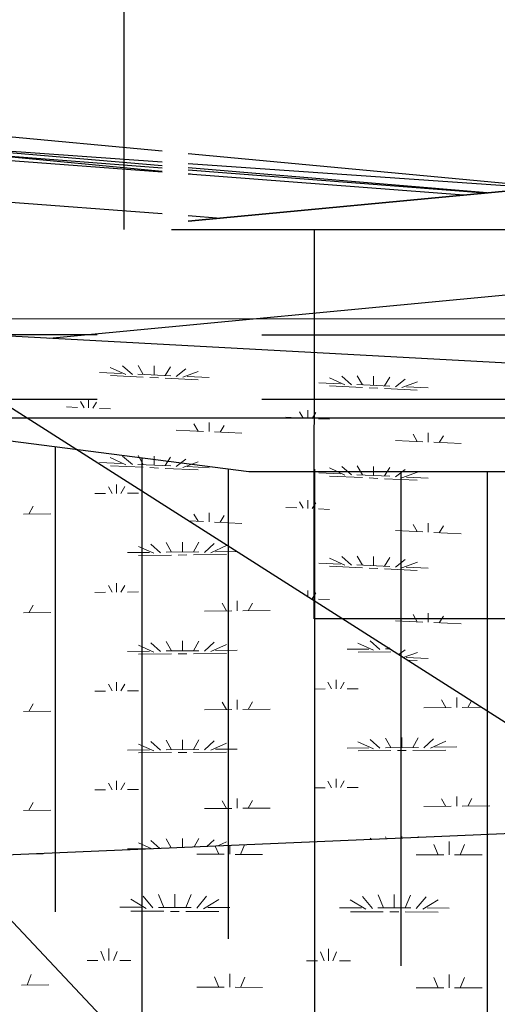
# Model space of a CAD drawing. Extents: x -805 to 3526, y -961 to 1039.
# Tile 119 of 256: x 296.38 to 297.76, y 34.36 to 37.2. Entities that reach past the tile are written whole.
import ezdxf

# ---------------------------------------------------------------- set-up
doc = ezdxf.new("R2010")
doc.units = 0
for name, pattern in [('AUSGEZOGEN', [2, 1, 1]), ('STRICHPUNKT', [1, 0.5, -0.25, 0, -0.25]), ('VERDECKT2', [4.7625, 3.175, -1.5875])]:
    doc.linetypes.add(name, pattern=pattern)
doc.layers.get('0').update_dxf_attribs({"color": 251})
for name, color, linetype, lineweight in [('P-HP-Dorsten 2022 - Ansicht$0$VE22-087 - Bf_Dorsten-Hervest ModellRevit2021_rvt-1-Schnitt 8$0$A-FLOR', 192, 'Continuous', 9), ('P-HP-Dorsten 2022 - Ansicht$0$VE22-087 - Bf_Dorsten-Hervest ModellRevit2021_rvt-1-Schnitt 8$0$A-FLOR-PATT', 8, 'Continuous', 35), ('TTK-B-Bestand', 252, 'Continuous', 35), ('TTK-P-Treppe oben', 12, 'Continuous', 25), ('TTK-P-Treppe unten', 12, 'Continuous', 25)]:
    doc.layers.add(name, color=color, linetype=linetype, lineweight=lineweight)
for name, color, linetype in [('TTK-P-Aufzug', 251, 'Continuous'), ('TTK-P-Bahnsteig', 12, 'Continuous'), ('TTK-P-Böschung', 140, 'Continuous'), ('TTK-P-Gleis', 162, 'Continuous'), ('TTK-P-Kabelkanal', 162, 'Continuous'), ('TTK-P-PU', 12, 'Continuous'), ('TTK-P-TEXT', 12, 'AUSGEZOGEN')]:
    doc.layers.add(name, color=color, linetype=linetype)
doc.styles.add('AKG DIN 6776', font='AKG_DIN67.TTF')
doc.dimstyles.new('TTK$6', dxfattribs={"dimtxt": 2.5, "dimasz": 2.5, "dimexe": 3.5, "dimexo": 0.1, "dimgap": 1, "dimtad": 1, "dimzin": 0, "dimtxsty": 'AKG DIN 6776', "dimblk": 'OBLIQUE', "dimcen": -0.09, "dimdle": 3, "dimse1": 1, "dimse2": 1, "dimclrd": 256, "dimclre": 256, "dimclrt": 256, "dimadec": 3, "dimazin": 0, "dimtfac": 1, "dimtofl": 0, "dimtmove": 0, "dimatfit": 3, "dimldrblk": 'OBLIQUE', "dimfxl": 7, "dimfxlon": 1, "dimtolj": 1, "dimtzin": 0, "dimlwd": -1, "dimlwe": -1, "dimarcsym": 0})

# ---------------------------------------------------------------- blocks, each defined once
blk = doc.blocks.new('*D549')
at = {"layer": 'DEFPOINTS', "color": 0}
for p in [(1594.653, 36.7397), (1594.3062, 36.5752), (8.2233, 0)]:
    blk.add_point(p, dxfattribs=at)
at = {"layer": 'TTK-B-Bestand', "insert": (1594.1093, 36.9835), "char_height": 0.25, "attachment_point": 5, "style": 'AKG DIN 6776'}
blk.add_mtext('\\A1;36,588', dxfattribs=at)
blk = doc.blocks.new('_OBLIQUE')
at = {"color": 0, "linetype": 'ByBlock'}
blk.add_line((-0.5, -0.5), (0.5, 0.5), dxfattribs=at)
blk = doc.blocks.new('*D548')
at = {"layer": 'DEFPOINTS', "color": 0}
for p in [(1585.5366, 36.7706), (1585.0459, 36.614), (-0.8681, 0.0309)]:
    blk.add_point(p, dxfattribs=at)
at = {"layer": 'TTK-B-Bestand', "insert": (1585.0178, 37.0144), "char_height": 0.25, "attachment_point": 5, "style": 'AKG DIN 6776'}
blk.add_mtext('\\A1;36,621', dxfattribs=at)
blk = doc.blocks.new('*D547')
at = {"layer": 'DEFPOINTS', "color": 0}
for p in [(1244.5951, 35.6713), (1244.1853, 35.5313), (0, 0)]:
    blk.add_point(p, dxfattribs=at)
at = {"layer": 'TTK-P-Treppe unten', "insert": (1244.1389, 35.9152), "char_height": 0.25, "attachment_point": 5, "style": 'AKG DIN 6776', "bg_fill": 3, "box_fill_scale": 1.1, "bg_fill_color": 256, "bg_fill_true_color": 13158600, "bg_fill_transparency": 0}
blk.add_mtext('\\A1;35,53', dxfattribs=at)
blk = doc.blocks.new('*D546')
at = {"layer": 'DEFPOINTS', "color": 0}
for p in [(1248.9571, 37.4519), (1249.0816, 37.3335), (0, 0)]:
    blk.add_point(p, dxfattribs=at)
at = {"layer": 'TTK-P-Treppe unten', "insert": (1249.4133, 37.6958), "char_height": 0.25, "attachment_point": 5, "style": 'AKG DIN 6776'}
blk.add_mtext('\\A1;37,33', dxfattribs=at)
blk = doc.blocks.new('*D545')
at = {"layer": 'DEFPOINTS', "color": 0}
for p in [(1259.6018, 37.4765), (1259.6991, 37.3874), (0.198, 0.0396)]:
    blk.add_point(p, dxfattribs=at)
at = {"layer": 'TTK-P-Treppe unten', "insert": (1259.1455, 37.7204), "char_height": 0.25, "attachment_point": 5, "style": 'AKG DIN 6776'}
blk.add_mtext('\\A1;37,35', dxfattribs=at)
blk = doc.blocks.new('*D543')
at = {"layer": 'DEFPOINTS', "color": 0}
for p in [(859.6449, 36.5698), (860.128, 36.5698), (-0.7156, 0.0247)]:
    blk.add_point(p, dxfattribs=at)
at = {"layer": 'TTK-P-TEXT', "insert": (860.5843, 36.8136), "char_height": 0.25, "attachment_point": 5, "style": 'AKG DIN 6776'}
blk.add_mtext('\\A1;36,55', dxfattribs=at)
blk = doc.blocks.new('*D541')
at = {"layer": 'DEFPOINTS', "color": 0}
for p in [(868.7985, 36.6417), (869.2816, 36.6417), (8.438, 0.0966)]:
    blk.add_point(p, dxfattribs=at)
at = {"layer": 'TTK-B-Bestand', "insert": (869.7378, 36.8855), "char_height": 0.25, "attachment_point": 5, "style": 'AKG DIN 6776'}
blk.add_mtext('\\A1;36,55', dxfattribs=at)
blk = doc.blocks.new('*D540')
at = {"layer": 'DEFPOINTS', "color": 0}
for p in [(1239.4124, 37.4656), (1239.2481, 37.3256), (-4.9372, 1.7943)]:
    blk.add_point(p, dxfattribs=at)
at = {"layer": 'TTK-P-Treppe unten', "insert": (1238.8681, 37.7095), "char_height": 0.25, "attachment_point": 5, "style": 'AKG DIN 6776', "bg_fill": 3, "box_fill_scale": 1.1, "bg_fill_color": 256, "bg_fill_true_color": 13158600, "bg_fill_transparency": 0}
blk.add_mtext('\\A1;37,329', dxfattribs=at)
blk = doc.blocks.new('*D539')
at = {"layer": 'DEFPOINTS', "color": 0}
for p in [(303.4751, 35.7451), (303.9213, 35.7444), (0, 0)]:
    blk.add_point(p, dxfattribs=at)
at = {"layer": 'TTK-P-Treppe oben', "insert": (304.3775, 35.9883), "char_height": 0.25, "attachment_point": 5, "style": 'AKG DIN 6776'}
blk.add_mtext('\\A1;35,75', dxfattribs=at)
blk = doc.blocks.new('*D538')
at = {"layer": 'DEFPOINTS', "color": 0}
for p in [(1076.6395, 36.011), (1076.7895, 35.997), (0, 0)]:
    blk.add_point(p, dxfattribs=at)
at = {"layer": 'TTK-P-Treppe oben', "insert": (1076.1833, 36.2548), "char_height": 0.25, "attachment_point": 5, "style": 'AKG DIN 6776'}
blk.add_mtext('\\A1;36,00', dxfattribs=at)

msp = doc.modelspace()

# ---------------------------------------------------------------- linework, layer by layer
at = {"layer": 'P-HP-Dorsten 2022 - Ansicht$0$VE22-087 - Bf_Dorsten-Hervest ModellRevit2021_rvt-1-Schnitt 8$0$A-FLOR', "color": 251, "lineweight": 25}
for p, q in [((296.1956, 36.8796), (296.788, 36.8238)), ((296.788, 36.781), (295.9819, 36.8483)), ((295.9819, 36.8483), (296.788, 36.7926)), ((296.788, 36.7639), (296.2093, 36.8188)), ((296.788, 36.7741), (296.2093, 36.8188)), ((296.788, 36.7624), (296.3245, 36.7975)), ((296.8632, 36.8167), (297.9013, 36.7189)), ((296.8632, 36.7874), (297.8817, 36.7171)), ((297.7281, 36.7025), (296.8632, 36.7747)), ((297.7217, 36.7019), (296.8632, 36.7683)), ((296.8702, 36.7561), (296.8632, 36.7568)), ((297.6607, 36.6962), (296.8632, 36.7567)), ((297.9081, 36.7196), (296.8632, 36.6205)), ((296.8632, 36.6207), (297.9081, 36.7196)), ((296.3245, 36.6775), (296.788, 36.6424)), ((296.8632, 36.6367), (296.9568, 36.6296)), ((296.4619, 36.2824), (297.9081, 36.4196)), ((295.9933, 36.3079), (298.3084, 36.1822))]:
    msp.add_line(p, q, dxfattribs=at)
at = {"layer": 'P-HP-Dorsten 2022 - Ansicht$0$VE22-087 - Bf_Dorsten-Hervest ModellRevit2021_rvt-1-Schnitt 8$0$A-FLOR-PATT', "color": 251, "linetype": 'Continuous', "lineweight": 9}
for p, q in [((296.7017, 36.1774), (296.6734, 36.2021)), ((296.7334, 36.1772), (296.7181, 36.2033)), ((296.7651, 36.1757), (296.7651, 36.2018)), ((296.7969, 36.1742), (296.8123, 36.1988)), ((296.6066, 36.1832), (296.67, 36.1802)), ((296.6827, 36.1769), (296.6378, 36.1975)), ((296.6383, 36.1739), (296.7334, 36.1694)), ((296.7176, 36.178), (296.8127, 36.1735)), ((296.8285, 36.1714), (296.8569, 36.1934)), ((296.8476, 36.1693), (296.8925, 36.1856)), ((296.8603, 36.1713), (296.9237, 36.1683)), ((297.3359, 36.1475), (297.3075, 36.1721)), ((297.3676, 36.1473), (297.3522, 36.1733)), ((297.3993, 36.1458), (297.3993, 36.1719)), ((296.7525, 36.1685), (296.7778, 36.1673)), ((296.7968, 36.1664), (296.892, 36.1619)), ((297.2408, 36.1533), (297.3042, 36.1503)), ((297.3168, 36.147), (297.272, 36.1676)), ((297.2725, 36.144), (297.3676, 36.1395)), ((297.3517, 36.1481), (297.4469, 36.1436)), ((297.431, 36.1443), (297.4464, 36.1689)), ((297.4627, 36.1415), (297.4911, 36.1635)), ((297.4818, 36.1393), (297.5266, 36.1557)), ((297.3866, 36.1386), (297.412, 36.1374)), ((297.431, 36.1365), (297.5261, 36.132)), ((297.4945, 36.1413), (297.5579, 36.1383))]:
    msp.add_line(p, q, dxfattribs=at)
at = {"layer": 'TTK-P-Gleis', "color": 251, "linetype": 'STRICHPUNKT', "ltscale": 2}
msp.add_line((314.6147, 36.5876), (294.6147, 36.597), dxfattribs=at)
at = {"layer": 'TTK-P-Kabelkanal', "color": 251, "linetype": 'AUSGEZOGEN', "ltscale": 2}
msp.add_line((298.0287, 36.3374), (294.6147, 36.339), dxfattribs=at)

# ---------------------------------------------------------------- dimensions: what is measured, and where the dimension line sits
at = {"layer": 'TTK-B-Bestand', "color": 251}
for feature_location, offset, origin, text, picture, middle in [((1585.0459, 36.614), (0.4461, 0.1576), (-0.8681, 0.0309), '36,621', '*D548', (1585.0178, 37.0144)), ((1594.3062, 36.5752), (0.2947, 0.1656), (8.2233, 0), '36,588', '*D549', (1594.1093, 36.9835))]:
    dim = msp.add_ordinate_dim(feature_location=feature_location, offset=offset, dtype=0, origin=origin, text=text, dimstyle='TTK$6', override={"dimscale": 0, "dimdec": 3, "dimtmove": 1, "dimfxlon": 0}, dxfattribs=at)
    dim.commit()
    dim.dimension.update_dxf_attribs({"geometry": picture, "text_midpoint": middle})

# ---------------------------------------------------------------- next in the draw order: dimensions: what is measured, and where the dimension line sits
at = {"layer": 'TTK-P-Treppe unten', "color": 251}
dim = msp.add_ordinate_dim(feature_location=(1244.1853, 35.5313), offset=(0.4098, 0.14), dtype=0, origin=(0, 0), dimstyle='TTK$6', override={"dimscale": 0, "dimtfill": 1}, dxfattribs=at)
dim.commit()
dim.dimension.update_dxf_attribs({"geometry": '*D547', "text_midpoint": (1244.1389, 35.9152)})

# ---------------------------------------------------------------- next in the draw order: linework, layer by layer
at = {"layer": 'P-HP-Dorsten 2022 - Ansicht$0$VE22-087 - Bf_Dorsten-Hervest ModellRevit2021_rvt-1-Schnitt 8$0$A-FLOR', "color": 251, "lineweight": 25}
for p, q in [((295.9933, 36.3079), (298.2546, 34.8691)), ((298.2546, 34.8691), (296.1793, 34.7805)), ((298.2375, 32.5953), (296.1793, 34.7805))]:
    msp.add_line(p, q, dxfattribs=at)
at = {"layer": 'P-HP-Dorsten 2022 - Ansicht$0$VE22-087 - Bf_Dorsten-Hervest ModellRevit2021_rvt-1-Schnitt 8$0$A-FLOR-PATT', "color": 251, "linetype": 'Continuous', "lineweight": 9}
for p, q in [((296.5622, 36.081), (296.5514, 36.0992)), ((296.5749, 36.0804), (296.5749, 36.1038)), ((296.5876, 36.0798), (296.5984, 36.097)), ((296.5115, 36.0834), (296.5432, 36.0819)), ((296.6066, 36.0789), (296.6383, 36.0774)), ((297.1964, 36.0511), (297.1856, 36.0693)), ((297.2091, 36.0504), (297.2091, 36.0739)), ((297.2218, 36.0499), (297.2325, 36.0671)), ((296.892, 36.0133), (296.8797, 36.0341)), ((296.9237, 36.0118), (296.9237, 36.0378)), ((296.9554, 36.0103), (296.9677, 36.0299)), ((297.1456, 36.0535), (297.1773, 36.052)), ((297.2407, 36.049), (297.2724, 36.0475)), ((296.8286, 36.0163), (296.9078, 36.0125)), ((296.9395, 36.011), (297.0188, 36.0073)), ((297.5261, 35.9833), (297.5138, 36.0042)), ((297.5578, 35.9818), (297.5578, 36.0079)), ((297.5896, 35.9803), (297.6019, 36)), ((297.4627, 35.9863), (297.542, 35.9826)), ((297.5737, 35.9811), (297.653, 35.9774)), ((296.7334, 35.9164), (296.7181, 35.9424)), ((296.6066, 35.9224), (296.67, 35.9194)), ((296.6827, 35.9161), (296.6378, 35.9367)), ((296.7017, 35.9166), (296.6734, 35.9413)), ((296.7176, 35.9172), (296.8127, 35.9127)), ((296.7651, 35.9149), (296.7651, 35.941)), ((296.7969, 35.9134), (296.8123, 35.938)), ((296.8285, 35.9106), (296.8569, 35.9326)), ((296.8476, 35.9085), (296.8925, 35.9248)), ((296.6383, 35.9131), (296.7334, 35.9086)), ((296.7525, 35.9077), (296.7778, 35.9065)), ((296.7968, 35.9056), (296.892, 35.9011)), ((296.8603, 35.9105), (296.9237, 35.9075)), ((297.2408, 35.8925), (297.3042, 35.8895)), ((297.3168, 35.8862), (297.272, 35.9068)), ((297.3359, 35.8867), (297.3075, 35.9113)), ((297.3517, 35.8873), (297.4469, 35.8828)), ((297.3676, 35.8865), (297.3522, 35.9125)), ((297.3993, 35.885), (297.3993, 35.9111)), ((297.431, 35.8835), (297.4464, 35.9081)), ((297.4627, 35.8807), (297.4911, 35.9027)), ((297.4818, 35.8785), (297.5266, 35.8948)), ((296.6562, 35.8331), (296.6562, 35.8588)), ((297.2725, 35.8832), (297.3676, 35.8787)), ((297.3866, 35.8778), (297.412, 35.8766)), ((297.431, 35.8757), (297.5261, 35.8712)), ((297.4945, 35.8805), (297.5579, 35.8775)), ((296.5927, 35.8325), (296.6244, 35.8328)), ((296.6435, 35.833), (296.6327, 35.8523)), ((296.6688, 35.8332), (296.6796, 35.8527)), ((296.6879, 35.8334), (296.7197, 35.8337)), ((297.1964, 35.7903), (297.1856, 35.8085)), ((297.2091, 35.7896), (297.2091, 35.8131)), ((297.2218, 35.7891), (297.2325, 35.8063)), ((296.3863, 35.7734), (296.4657, 35.7742)), ((296.4021, 35.7735), (296.4144, 35.7958)), ((296.892, 35.7525), (296.8797, 35.7733)), ((296.9237, 35.751), (296.9237, 35.777)), ((297.1456, 35.7927), (297.1773, 35.7912)), ((297.2407, 35.7882), (297.2724, 35.7867)), ((296.8641, 35.7538), (296.9078, 35.7517)), ((296.9395, 35.7502), (297.0188, 35.7465)), ((296.9554, 35.7495), (296.9677, 35.7691)), ((297.5261, 35.7225), (297.5138, 35.7434)), ((297.5578, 35.721), (297.5578, 35.7471)), ((297.4627, 35.7255), (297.542, 35.7218)), ((297.5737, 35.7203), (297.653, 35.7166)), ((297.5896, 35.7195), (297.6019, 35.7392)), ((296.7831, 35.6614), (296.7547, 35.6867)), ((296.8149, 35.6632), (296.7995, 35.6908)), ((296.8467, 35.6635), (296.8467, 35.692)), ((296.8784, 35.6637), (296.8938, 35.6916)), ((296.9101, 35.6626), (296.9385, 35.6885)), ((296.6879, 35.662), (296.7514, 35.6626)), ((296.7641, 35.6598), (296.7192, 35.6796)), ((296.7991, 35.663), (296.8943, 35.6639)), ((296.9292, 35.6614), (296.9741, 35.682)), ((296.9419, 35.6644), (297.0038, 35.665)), ((296.7196, 35.6537), (296.8149, 35.6546)), ((296.8339, 35.6548), (296.8593, 35.655)), ((296.8784, 35.6552), (296.9737, 35.6561)), ((297.2408, 35.6317), (297.3042, 35.6287)), ((297.3168, 35.6254), (297.272, 35.646)), ((297.3359, 35.6259), (297.3075, 35.6505)), ((297.3676, 35.6257), (297.3522, 35.6517)), ((297.3993, 35.6242), (297.3993, 35.6503)), ((297.431, 35.6227), (297.4464, 35.6473)), ((297.4627, 35.6199), (297.4911, 35.6419)), ((297.4818, 35.6177), (297.5266, 35.634)), ((297.2725, 35.6224), (297.3676, 35.6179)), ((297.3517, 35.6265), (297.4469, 35.622)), ((297.3866, 35.617), (297.412, 35.6158)), ((297.431, 35.6149), (297.5261, 35.6104)), ((297.4944, 35.6197), (297.5579, 35.6167)), ((296.6562, 35.5474), (296.6562, 35.5731)), ((296.5927, 35.5468), (296.6244, 35.5471)), ((296.6435, 35.5473), (296.6327, 35.5666)), ((296.6688, 35.5475), (296.6796, 35.567)), ((296.6879, 35.5477), (296.7197, 35.548)), ((297.2091, 35.5343), (297.2091, 35.5523)), ((297.2218, 35.5283), (297.2325, 35.5455)), ((296.9737, 35.4933), (296.9613, 35.5153)), ((297.0054, 35.4936), (297.0054, 35.5221)), ((297.0371, 35.4938), (297.0494, 35.5161)), ((297.2407, 35.5274), (297.2724, 35.5259)), ((296.3863, 35.4877), (296.4657, 35.4885)), ((296.4021, 35.4878), (296.4145, 35.5101)), ((296.9102, 35.4927), (296.9895, 35.4934)), ((297.0213, 35.4937), (297.1006, 35.4945)), ((297.4627, 35.4647), (297.542, 35.461)), ((297.5261, 35.4617), (297.5138, 35.4826)), ((297.5578, 35.4602), (297.5578, 35.4863)), ((297.5737, 35.4595), (297.653, 35.4558)), ((297.5896, 35.4587), (297.6019, 35.4784)), ((296.8149, 35.3775), (296.7995, 35.4051)), ((296.8467, 35.3778), (296.8467, 35.4063)), ((296.8784, 35.378), (296.8938, 35.4059)), ((296.9101, 35.3769), (296.9385, 35.4028)), ((297.4181, 35.3817), (297.3897, 35.407)), ((296.6879, 35.3763), (296.7514, 35.3769)), ((296.7641, 35.3742), (296.7192, 35.3939)), ((296.7831, 35.3757), (296.7547, 35.401)), ((296.7991, 35.3773), (296.8943, 35.3782)), ((296.9292, 35.3757), (296.9741, 35.3963)), ((296.9419, 35.3787), (297.0054, 35.3793)), ((297.3229, 35.3823), (297.3864, 35.3829)), ((297.3991, 35.3801), (297.3542, 35.3999)), ((297.3546, 35.374), (297.4498, 35.3749)), ((297.434, 35.3833), (297.4462, 35.3834)), ((297.445, 35.3842), (297.4464, 35.3865)), ((297.4725, 35.3667), (297.4911, 35.3811)), ((297.4857, 35.3583), (297.5266, 35.3732)), ((296.7196, 35.368), (296.8149, 35.3689)), ((296.8339, 35.3691), (296.8593, 35.3693)), ((296.8784, 35.3695), (296.9737, 35.3704)), ((297.4944, 35.3589), (297.5579, 35.3559)), ((297.4973, 35.351), (297.5261, 35.3496)), ((296.6562, 35.2617), (296.6562, 35.2874)), ((297.2911, 35.2677), (297.2911, 35.2934)), ((296.5927, 35.2611), (296.6244, 35.2614)), ((296.6435, 35.2616), (296.6327, 35.2809)), ((296.6688, 35.2618), (296.6796, 35.2813)), ((296.6879, 35.262), (296.7197, 35.2623)), ((297.2276, 35.2671), (297.2594, 35.2674)), ((297.2784, 35.2676), (297.2677, 35.2869)), ((297.3038, 35.2678), (297.3146, 35.2873)), ((297.3229, 35.268), (297.3546, 35.2683)), ((297.0054, 35.2079), (297.0054, 35.2364)), ((297.0371, 35.2081), (297.0494, 35.2304)), ((297.6086, 35.2136), (297.5963, 35.2356)), ((297.6404, 35.2138), (297.6404, 35.2424)), ((297.6721, 35.2141), (297.6826, 35.2331)), ((296.3863, 35.202), (296.4657, 35.2028)), ((296.4021, 35.2021), (296.4145, 35.2244)), ((296.9102, 35.207), (296.9895, 35.2077)), ((296.9737, 35.2076), (296.9613, 35.2296)), ((297.0213, 35.208), (297.1006, 35.2088)), ((297.5451, 35.2129), (297.6245, 35.2137)), ((297.6562, 35.214), (297.7117, 35.2145)), ((296.8149, 35.0918), (296.7995, 35.1194)), ((296.8467, 35.0921), (296.8467, 35.1207)), ((296.8784, 35.0923), (296.8938, 35.1202)), ((296.9101, 35.0912), (296.9385, 35.1171)), ((297.4181, 35.096), (297.3897, 35.1213)), ((297.4499, 35.0978), (297.4345, 35.1254)), ((297.4816, 35.0981), (297.4816, 35.1266)), ((297.5133, 35.0983), (297.5287, 35.1262)), ((297.5451, 35.0972), (297.5735, 35.1231)), ((297.5642, 35.096), (297.6091, 35.1166)), ((296.6879, 35.0906), (296.7514, 35.0912)), ((296.7641, 35.0885), (296.7192, 35.1082)), ((296.7831, 35.09), (296.7547, 35.1153)), ((296.7991, 35.0916), (296.8943, 35.0925)), ((296.9292, 35.09), (296.9741, 35.1106)), ((296.9419, 35.093), (297.0054, 35.0936)), ((297.3229, 35.0966), (297.3864, 35.0972)), ((297.3991, 35.0944), (297.3542, 35.1142)), ((297.3546, 35.0883), (297.4499, 35.0892)), ((297.434, 35.0976), (297.5293, 35.0985)), ((297.4689, 35.0894), (297.4943, 35.0896)), ((297.5134, 35.0898), (297.6086, 35.0907)), ((297.5769, 35.099), (297.6404, 35.0996)), ((296.7196, 35.0823), (296.8149, 35.0832)), ((296.8339, 35.0834), (296.8593, 35.0836)), ((296.8784, 35.0838), (296.9737, 35.0847)), ((297.2911, 34.982), (297.2911, 35.0077)), ((296.5927, 34.9754), (296.6244, 34.9757)), ((296.6435, 34.9759), (296.6327, 34.9952)), ((296.6562, 34.976), (296.6562, 35.0017)), ((296.6688, 34.9761), (296.6796, 34.9956)), ((296.6879, 34.9763), (296.7197, 34.9766)), ((297.2276, 34.9814), (297.2594, 34.9817)), ((297.2784, 34.9819), (297.2677, 35.0012)), ((297.3038, 34.9821), (297.3146, 35.0016)), ((297.3229, 34.9823), (297.3546, 34.9826)), ((297.0054, 34.9222), (297.0054, 34.9507)), ((297.6086, 34.9279), (297.5963, 34.9499)), ((297.6404, 34.9282), (297.6404, 34.9567)), ((297.6721, 34.9284), (297.6844, 34.9507)), ((296.3863, 34.9163), (296.4657, 34.9171)), ((296.4021, 34.9164), (296.4145, 34.9387)), ((296.9102, 34.9213), (296.9895, 34.922)), ((296.9737, 34.9219), (296.9613, 34.9439)), ((297.0213, 34.9223), (297.1006, 34.9231)), ((297.0371, 34.9224), (297.0494, 34.9447)), ((297.5451, 34.9273), (297.6245, 34.928)), ((297.6562, 34.9283), (297.7356, 34.9291)), ((296.8141, 34.8076), (296.7995, 34.8337)), ((296.8467, 34.809), (296.8467, 34.835)), ((296.8805, 34.8105), (296.8938, 34.8345)), ((297.3934, 34.8324), (297.3897, 34.8356)), ((297.4375, 34.8342), (297.4345, 34.8397)), ((297.4816, 34.8361), (297.4816, 34.8409)), ((297.5274, 34.8381), (297.5287, 34.8405)), ((296.6879, 34.8049), (296.7514, 34.8055)), ((296.7585, 34.8053), (296.7192, 34.8225)), ((296.781, 34.8062), (296.7547, 34.8296)), ((296.9173, 34.812), (296.9385, 34.8314)), ((296.9516, 34.7893), (296.9418, 34.8131)), ((296.9489, 34.8134), (296.9741, 34.8249)), ((296.9833, 34.7892), (296.9833, 34.8149)), ((297.0151, 34.7891), (297.0265, 34.8167)), ((297.5866, 34.7877), (297.5743, 34.8176)), ((297.6183, 34.7876), (297.6183, 34.8261)), ((297.6501, 34.7875), (297.6624, 34.8173)), ((296.4153, 34.7906), (296.4436, 34.7905)), ((296.8881, 34.7894), (296.9675, 34.7892)), ((296.9992, 34.7891), (297.0786, 34.7889)), ((297.5231, 34.7878), (297.6025, 34.7876)), ((297.6342, 34.7876), (297.7136, 34.7874)), ((296.7611, 34.6339), (296.7327, 34.6684)), ((296.7929, 34.6358), (296.7775, 34.6732)), ((296.8246, 34.6357), (296.8246, 34.6742)), ((296.8563, 34.6356), (296.8717, 34.6729)), ((296.8881, 34.6336), (296.9165, 34.6679)), ((297.3961, 34.6323), (297.3677, 34.6668)), ((297.4279, 34.6342), (297.4125, 34.6716)), ((297.4596, 34.6341), (297.4596, 34.6726)), ((297.4913, 34.634), (297.5067, 34.6713)), ((297.5231, 34.632), (297.5515, 34.6663)), ((296.6658, 34.6361), (296.7293, 34.636)), ((296.7421, 34.6321), (296.6972, 34.6595)), ((296.777, 34.6358), (296.8722, 34.6356)), ((296.9071, 34.6317), (296.952, 34.6588)), ((296.9198, 34.6355), (296.9833, 34.6353)), ((297.3008, 34.6345), (297.3643, 34.6344)), ((297.3771, 34.6305), (297.3322, 34.6579)), ((297.412, 34.6343), (297.5072, 34.634)), ((297.5421, 34.6301), (297.587, 34.6572)), ((297.5548, 34.6339), (297.6183, 34.6337)), ((296.6976, 34.6245), (296.7928, 34.6243)), ((296.8119, 34.6242), (296.8373, 34.6242)), ((296.8563, 34.6241), (296.9516, 34.6239)), ((297.3326, 34.6229), (297.4278, 34.6227)), ((297.4469, 34.6226), (297.4723, 34.6226)), ((297.4913, 34.6225), (297.5866, 34.6223)), ((296.6214, 34.4824), (296.6107, 34.5086)), ((296.6341, 34.4824), (296.6341, 34.517)), ((296.6468, 34.4823), (296.6576, 34.5084)), ((297.2564, 34.4808), (297.2457, 34.507)), ((297.2691, 34.4808), (297.2691, 34.5154)), ((297.2818, 34.4807), (297.2926, 34.5068)), ((296.5706, 34.4825), (296.6023, 34.4824)), ((296.6658, 34.4823), (296.6976, 34.4822)), ((297.2056, 34.4809), (297.2373, 34.4808)), ((297.3008, 34.4807), (297.3326, 34.4806)), ((296.3969, 34.4111), (296.4092, 34.4411)), ((296.9516, 34.4046), (296.9393, 34.4345)), ((296.9833, 34.4045), (296.9833, 34.443)), ((297.0151, 34.4044), (297.0274, 34.4342)), ((297.5866, 34.4031), (297.5743, 34.4329)), ((297.6183, 34.403), (297.6183, 34.4414)), ((296.381, 34.4111), (296.4604, 34.4113)), ((296.8881, 34.4048), (296.9675, 34.4046)), ((296.9992, 34.4045), (297.0786, 34.4043)), ((297.6501, 34.4028), (297.6624, 34.4326)), ((297.5231, 34.4032), (297.6025, 34.403)), ((297.6342, 34.4029), (297.7136, 34.4027))]:
    msp.add_line(p, q, dxfattribs=at)
at = {"layer": 'TTK-P-Böschung', "color": 251}
msp.add_line((299.4625, 35.8947), (297.0384, 35.8959), dxfattribs=at)
at = {"layer": 'TTK-P-Gleis', "color": 251, "linetype": 'AUSGEZOGEN', "ltscale": 2}
msp.add_line((297.2282, 35.4701), (297.2287, 36.5934), dxfattribs=at)
at = {"layer": 'TTK-P-PU', "color": 251, "linetype": 'VERDECKT2', "ltscale": 0.5}
msp.add_line((297.2282, 35.4731), (297.2284, 35.8958), dxfattribs=at)

# ---------------------------------------------------------------- next in the draw order: dimensions: what is measured, and where the dimension line sits
at = {"layer": 'TTK-B-Bestand', "color": 251}
dim = msp.add_ordinate_dim(feature_location=(868.7985, 36.6417), offset=(0.4831, 0), dtype=0, origin=(8.438, 0.0966), dimstyle='TTK$6', override={"dimscale": 0, "dimfxlon": 0}, dxfattribs=at)
dim.commit()
dim.dimension.update_dxf_attribs({"geometry": '*D541', "text_midpoint": (869.7378, 36.8855)})
at = {"layer": 'TTK-P-TEXT', "color": 251}
dim = msp.add_ordinate_dim(feature_location=(859.6449, 36.5698), offset=(0.4831, 0), dtype=0, origin=(-0.7156, 0.0247), dimstyle='TTK$6', override={"dimscale": 0, "dimfxlon": 0}, dxfattribs=at)
dim.commit()
dim.dimension.update_dxf_attribs({"geometry": '*D543', "text_midpoint": (860.5843, 36.8136)})
at = {"layer": 'TTK-P-Treppe unten', "color": 251}
for feature_location, offset, origin, picture, middle in [((1259.6991, 37.3874), (-0.0973, 0.0891), (0.198, 0.0396), '*D545', (1259.1455, 37.7204)), ((1249.0816, 37.3335), (-0.1245, 0.1184), (0, 0), '*D546', (1249.4133, 37.6958))]:
    dim = msp.add_ordinate_dim(feature_location=feature_location, offset=offset, dtype=0, origin=origin, dimstyle='TTK$6', override={"dimscale": 0}, dxfattribs=at)
    dim.commit()
    dim.dimension.update_dxf_attribs({"geometry": picture, "text_midpoint": middle})

# ---------------------------------------------------------------- next in the draw order: dimensions: what is measured, and where the dimension line sits
dim = msp.add_ordinate_dim(feature_location=(1239.2481, 37.3256), offset=(0.1119, 0.1412), dtype=0, origin=(-4.9372, 1.7943), text='37,329', dimstyle='TTK$6', override={"dimscale": 0, "dimtfill": 1}, dxfattribs=at)
dim.commit()
dim.dimension.update_dxf_attribs({"geometry": '*D540', "text_midpoint": (1238.8681, 37.7095)})

# ---------------------------------------------------------------- next in the draw order: linework, layer by layer
at = {"layer": 'TTK-P-Aufzug', "color": 251, "ltscale": 20}
msp.add_line((296.6769, 37.5142), (296.6769, 36.596), dxfattribs=at)
at = {"layer": 'TTK-P-Bahnsteig', "color": 251}
msp.add_circle((473.7851, 39.1322), 1000, dxfattribs=at)
at = {"layer": 'TTK-P-Böschung', "color": 251}
for p, q in [((296.4787, 35.9675), (296.4787, 34.623)), ((296.7287, 35.9355), (296.7287, 32.5911)), ((296.9787, 35.9035), (296.9787, 34.5446)), ((297.2287, 35.9035), (297.2287, 32.5911)), ((297.4787, 35.8957), (297.4787, 34.4662)), ((297.7287, 35.8957), (297.7287, 32.5911))]:
    msp.add_line(p, q, dxfattribs=at)
at = {"layer": 'TTK-P-Kabelkanal', "color": 251, "linetype": 'VERDECKT2', "ltscale": 0.3}
for p, q in [((298.0287, 36.2908), (294.7216, 36.2924)), ((298.0287, 36.1045), (295.4994, 36.1048))]:
    msp.add_line(p, q, dxfattribs=at)
at = {"layer": 'TTK-P-Kabelkanal', "color": 251, "linetype": 'AUSGEZOGEN', "ltscale": 2}
msp.add_line((295.821, 36.0516), (313.7986, 36.0548), dxfattribs=at)
at = {"layer": 'TTK-P-PU', "color": 251, "linetype": 'VERDECKT2', "ltscale": 0.5}
msp.add_line((297.9784, 35.4701), (297.2282, 35.4701), dxfattribs=at)
at = {"layer": 'TTK-P-Treppe oben', "color": 251}
msp.add_line((297.0384, 35.8959), (294.6036, 36.2073), dxfattribs=at)

# ---------------------------------------------------------------- next in the draw order: dimensions: what is measured, and where the dimension line sits
for feature_location, offset, picture, middle in [((1076.7895, 35.997), (-0.15, 0.014), '*D538', (1076.1833, 36.2548)), ((303.4751, 35.7451), (0.4462, -0.0007), '*D539', (304.3775, 35.9883))]:
    dim = msp.add_ordinate_dim(feature_location=feature_location, offset=offset, dtype=0, origin=(0, 0), dimstyle='TTK$6', override={"dimscale": 0}, dxfattribs=at)
    dim.commit()
    dim.dimension.update_dxf_attribs({"geometry": picture, "text_midpoint": middle})

doc.saveas('drawing.dxf')
